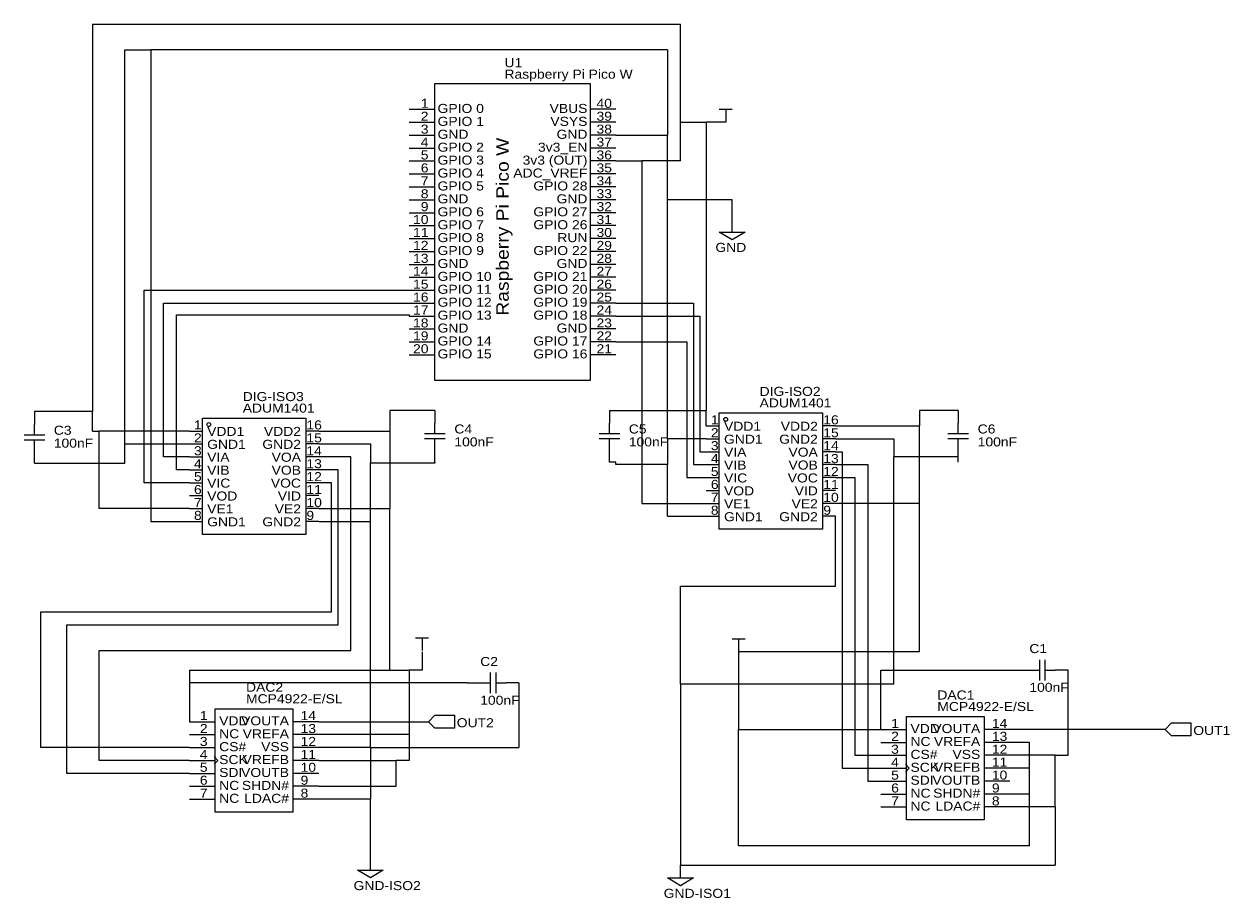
# Model space of a CAD drawing. Header units: millimetres. Extents: x 40 to 277, y -178 to -6.
import ezdxf
from ezdxf.enums import TextEntityAlignment as Align

# ---------------------------------------------------------------- set-up
doc = ezdxf.new("R2010")
doc.units = ezdxf.units.MM
doc.header["$MEASUREMENT"] = 0
doc.styles.get("Standard").update_dxf_attribs({"font": 'arial.ttf'})

msp = doc.modelspace()

# ---------------------------------------------------------------- linework, layer by layer
at = {"color": 1, "true_color": 0x008800}
for points in [[(53.34, -6.35), (168.91, -6.35)], [(53.34, -6.35), (53.34, -82.55)], [(168.91, -25.65), (168.91, -6.35)], [(59.69, -11.43), (64.77, -11.43)], [(59.69, -88.9), (59.69, -11.43)], [(166.37, -11.43), (64.77, -11.43)], [(64.77, -11.43), (64.77, -104.14)], [(166.37, -11.43), (166.37, -28.19)], [(168.91, -25.65), (173.99, -25.65)], [(168.91, -33.27), (168.91, -25.65)], [(177.8, -25.65), (173.99, -25.65)], [(173.99, -25.65), (173.99, -82.3)], [(156.21, -28.19), (166.37, -28.19)], [(166.37, -40.89), (166.37, -28.19)], [(156.21, -33.27), (161.29, -33.27)], [(168.91, -33.27), (161.29, -33.27)], [(161.29, -33.27), (161.29, -100.58)], [(179.07, -40.89), (166.37, -40.89)], [(166.37, -87.88), (166.37, -40.89)], [(179.07, -44.7), (179.07, -40.89)], [(63.5, -58.67), (115.57, -58.67)], [(63.5, -96.52), (63.5, -58.67)], [(67.31, -91.44), (67.31, -61.21)], [(67.31, -61.21), (115.57, -61.21)], [(156.21, -61.21), (171.45, -61.21)], [(171.45, -61.21), (171.45, -92.96)], [(69.85, -63.5), (115.57, -63.5)], [(69.85, -93.98), (69.85, -63.5)], [(115.57, -63.5), (115.57, -63.75)], [(156.21, -63.75), (172.72, -63.75)], [(172.72, -63.75), (172.72, -90.42)], [(156.21, -68.83), (170.18, -68.83)], [(170.18, -68.83), (170.18, -95.5)], [(53.34, -82.55), (41.91, -82.55)], [(53.34, -86.36), (53.34, -82.55)], [(111.76, -82.3), (111.76, -86.36)], [(120.65, -82.3), (111.76, -82.3)], [(154.94, -82.3), (173.99, -82.3)], [(173.99, -85.34), (173.99, -82.3)], [(215.9, -82.3), (215.9, -85.34)], [(223.52, -82.3), (215.9, -82.3)], [(53.34, -86.36), (54.61, -86.36)], [(54.61, -101.6), (54.61, -86.36)], [(72.39, -86.36), (54.61, -86.36)], [(97.79, -86.36), (111.76, -86.36)], [(111.76, -86.36), (111.76, -101.6)], [(199.39, -85.34), (215.9, -85.34)], [(215.9, -100.58), (215.9, -85.34)], [(59.69, -88.9), (72.39, -88.9)], [(59.69, -92.71), (59.69, -88.9)], [(97.79, -88.9), (107.95, -88.9)], [(107.95, -88.9), (107.95, -92.71)], [(173.99, -87.88), (166.37, -87.88)], [(166.37, -87.88), (166.37, -92.96)], [(199.39, -87.88), (210.82, -87.88)], [(210.82, -87.88), (210.82, -91.44)], [(72.39, -91.44), (67.31, -91.44)], [(104.14, -91.44), (97.79, -91.44)], [(104.14, -129.54), (104.14, -91.44)], [(172.72, -90.42), (173.99, -90.42)], [(199.39, -90.42), (200.66, -90.42)], [(200.66, -90.42), (200.66, -152.65)], [(223.52, -91.44), (210.82, -91.44)], [(210.82, -136.14), (210.82, -91.44)], [(223.52, -92.46), (223.52, -91.44)], [(41.91, -92.71), (59.69, -92.71)], [(72.39, -93.98), (69.85, -93.98)], [(101.6, -93.98), (97.79, -93.98)], [(101.6, -124.46), (101.6, -93.98)], [(120.65, -92.71), (107.95, -92.71)], [(107.95, -104.14), (107.95, -92.71)], [(120.65, -92.46), (120.65, -92.71)], [(156.21, -92.46), (154.94, -92.46)], [(156.21, -92.96), (156.21, -92.46)], [(166.37, -92.96), (156.21, -92.96)], [(166.37, -103.12), (166.37, -92.96)], [(171.45, -92.96), (173.99, -92.96)], [(199.39, -92.96), (205.74, -92.96)], [(205.74, -92.96), (205.74, -155.19)], [(72.39, -96.52), (63.5, -96.52)], [(100.33, -96.52), (97.79, -96.52)], [(100.33, -121.92), (100.33, -96.52)], [(170.18, -95.5), (173.99, -95.5)], [(199.39, -95.5), (203.2, -95.5)], [(203.2, -95.5), (203.2, -150.11)], [(72.39, -101.6), (54.61, -101.6)], [(97.79, -101.6), (111.76, -101.6)], [(111.76, -133.35), (111.76, -101.6)], [(161.29, -100.58), (173.99, -100.58)], [(215.9, -100.58), (199.39, -100.58)], [(215.9, -129.79), (215.9, -100.58)], [(166.37, -103.12), (173.99, -103.12)], [(199.39, -116.84), (199.39, -103.12)], [(64.77, -104.14), (72.39, -104.14)], [(97.79, -104.14), (107.95, -104.14)], [(107.95, -148.59), (107.95, -104.14)], [(168.91, -136.14), (168.91, -116.84)], [(168.91, -116.84), (199.39, -116.84)], [(43.18, -121.92), (100.33, -121.92)], [(43.18, -148.59), (43.18, -121.92)], [(48.26, -153.67), (48.26, -124.46)], [(48.26, -124.46), (101.6, -124.46)], [(54.61, -151.13), (54.61, -129.54)], [(54.61, -129.54), (104.14, -129.54)], [(118.11, -129.79), (118.11, -133.35)], [(215.9, -129.79), (180.34, -129.79)], [(180.34, -129.79), (180.34, -145.03)], [(72.39, -133.35), (111.76, -133.35)], [(72.39, -133.35), (72.39, -135.89)], [(111.76, -133.35), (115.57, -133.35)], [(118.11, -133.35), (115.57, -133.35)], [(115.57, -133.35), (115.57, -146.05)], [(208.28, -145.03), (208.28, -133.35)], [(208.28, -133.35), (234.95, -133.35)], [(245.11, -150.11), (245.11, -133.35)], [(127, -135.89), (72.39, -135.89)], [(72.39, -135.89), (72.39, -143.51)], [(137.16, -135.89), (137.16, -148.59)], [(210.82, -136.14), (168.91, -136.14)], [(168.91, -136.14), (168.91, -171.7)], [(97.79, -143.51), (119.38, -143.51)], [(115.57, -146.05), (97.79, -146.05)], [(115.57, -146.05), (115.57, -151.13)], [(180.34, -145.03), (208.28, -145.03)], [(180.34, -167.89), (180.34, -145.03)], [(264.16, -145.03), (233.68, -145.03)], [(72.39, -148.59), (43.18, -148.59)], [(107.95, -148.59), (97.79, -148.59)], [(107.95, -148.59), (137.16, -148.59)], [(107.95, -148.59), (107.95, -158.75)], [(237.49, -147.57), (233.68, -147.57)], [(237.49, -152.65), (237.49, -147.57)], [(72.39, -151.13), (54.61, -151.13)], [(97.79, -151.13), (113.03, -151.13)], [(115.57, -151.13), (113.03, -151.13)], [(113.03, -156.21), (113.03, -151.13)], [(203.2, -150.11), (208.28, -150.11)], [(242.57, -150.11), (233.68, -150.11)], [(242.57, -150.11), (245.11, -150.11)], [(242.57, -160.27), (242.57, -150.11)], [(72.39, -153.67), (48.26, -153.67)], [(200.66, -152.65), (208.28, -152.65)], [(237.49, -152.65), (233.68, -152.65)], [(237.49, -157.73), (237.49, -152.65)], [(205.74, -155.19), (208.28, -155.19)], [(97.79, -156.21), (113.03, -156.21)], [(237.49, -157.73), (233.68, -157.73)], [(237.49, -167.89), (237.49, -157.73)], [(107.95, -158.75), (97.79, -158.75)], [(107.95, -170.18), (107.95, -158.75)], [(242.57, -160.27), (233.68, -160.27)], [(242.57, -160.27), (242.57, -171.7)], [(237.49, -167.89), (180.34, -167.89)], [(168.91, -171.7), (242.57, -171.7)]]:
    msp.add_lwpolyline(points, dxfattribs=at)
at = {"color": 1, "true_color": 0xa00000}
for points in [[(120.65, -18.03), (151.13, -18.03), (151.13, -76.45), (120.65, -76.45)], [(179.07, -47.24), (181.61, -47.24), (179.07, -48.77), (176.53, -47.24)], [(176.53, -82.8), (196.85, -82.8), (196.85, -105.66), (176.53, -105.66)], [(74.93, -83.82), (95.25, -83.82), (95.25, -106.68), (74.93, -106.68)], [(77.47, -140.97), (92.71, -140.97), (92.71, -161.29), (77.47, -161.29)], [(119.38, -143.51), (120.65, -142.24), (124.46, -142.24), (124.46, -144.78), (120.65, -144.78)], [(213.36, -142.49), (228.6, -142.49), (228.6, -162.81), (213.36, -162.81)], [(264.16, -145.03), (265.43, -143.76), (269.24, -143.76), (269.24, -146.3), (265.43, -146.3)], [(107.95, -172.72), (110.49, -172.72), (107.95, -174.24), (105.41, -172.72)], [(168.91, -174.24), (171.45, -174.24), (168.91, -175.77), (166.37, -174.24)]]:
    msp.add_lwpolyline(points, close=True, dxfattribs=at)
at = {"color": 1, "true_color": 0x880000}
for points in [[(115.57, -23.11), (120.65, -23.11)], [(156.21, -23.11), (151.13, -23.11)], [(115.57, -25.65), (120.65, -25.65)], [(156.21, -25.65), (151.13, -25.65)], [(115.57, -28.19), (120.65, -28.19)], [(156.21, -28.19), (151.13, -28.19)], [(115.57, -30.73), (120.65, -30.73)], [(156.21, -30.73), (151.13, -30.73)], [(115.57, -33.27), (120.65, -33.27)], [(156.21, -33.27), (151.13, -33.27)], [(115.57, -35.81), (120.65, -35.81)], [(156.21, -35.81), (151.13, -35.81)], [(115.57, -38.35), (120.65, -38.35)], [(156.21, -38.35), (151.13, -38.35)], [(115.57, -40.89), (120.65, -40.89)], [(156.21, -40.89), (151.13, -40.89)], [(115.57, -43.43), (120.65, -43.43)], [(156.21, -43.43), (151.13, -43.43)], [(115.57, -45.97), (120.65, -45.97)], [(156.21, -45.97), (151.13, -45.97)], [(115.57, -48.51), (120.65, -48.51)], [(156.21, -48.51), (151.13, -48.51)], [(115.57, -51.05), (120.65, -51.05)], [(156.21, -51.05), (151.13, -51.05)], [(115.57, -53.59), (120.65, -53.59)], [(156.21, -53.59), (151.13, -53.59)], [(115.57, -56.13), (120.65, -56.13)], [(156.21, -56.13), (151.13, -56.13)], [(115.57, -58.67), (120.65, -58.67)], [(156.21, -58.67), (151.13, -58.67)], [(115.57, -61.21), (120.65, -61.21)], [(156.21, -61.21), (151.13, -61.21)], [(115.57, -63.75), (120.65, -63.75)], [(156.21, -63.75), (151.13, -63.75)], [(115.57, -66.29), (120.65, -66.29)], [(156.21, -66.29), (151.13, -66.29)], [(115.57, -68.83), (120.65, -68.83)], [(156.21, -68.83), (151.13, -68.83)], [(115.57, -71.37), (120.65, -71.37)], [(156.21, -71.37), (151.13, -71.37)], [(41.91, -82.55), (41.91, -85.09)], [(120.65, -82.3), (120.65, -84.84)], [(154.94, -82.3), (154.94, -84.84)], [(223.52, -82.3), (223.52, -84.84)], [(72.39, -86.36), (74.93, -86.36)], [(97.79, -86.36), (95.25, -86.36)], [(173.99, -85.34), (176.53, -85.34)], [(199.39, -85.34), (196.85, -85.34)], [(72.39, -88.9), (74.93, -88.9)], [(97.79, -88.9), (95.25, -88.9)], [(120.65, -92.46), (120.65, -89.92)], [(154.94, -92.46), (154.94, -89.92)], [(173.99, -87.88), (176.53, -87.88)], [(199.39, -87.88), (196.85, -87.88)], [(223.52, -92.46), (223.52, -89.92)], [(41.91, -92.71), (41.91, -90.17)], [(72.39, -91.44), (74.93, -91.44)], [(97.79, -91.44), (95.25, -91.44)], [(173.99, -90.42), (176.53, -90.42)], [(199.39, -90.42), (196.85, -90.42)], [(72.39, -93.98), (74.93, -93.98)], [(97.79, -93.98), (95.25, -93.98)], [(173.99, -92.96), (176.53, -92.96)], [(199.39, -92.96), (196.85, -92.96)], [(72.39, -96.52), (74.93, -96.52)], [(97.79, -96.52), (95.25, -96.52)], [(173.99, -95.5), (176.53, -95.5)], [(199.39, -95.5), (196.85, -95.5)], [(72.39, -99.06), (74.93, -99.06)], [(97.79, -99.06), (95.25, -99.06)], [(173.99, -98.04), (176.53, -98.04)], [(199.39, -98.04), (196.85, -98.04)], [(72.39, -101.6), (74.93, -101.6)], [(97.79, -101.6), (95.25, -101.6)], [(173.99, -100.58), (176.53, -100.58)], [(199.39, -100.58), (196.85, -100.58)], [(173.99, -103.12), (176.53, -103.12)], [(199.39, -103.12), (196.85, -103.12)], [(72.39, -104.14), (74.93, -104.14)], [(97.79, -104.14), (95.25, -104.14)], [(234.95, -133.35), (237.49, -133.35)], [(245.11, -133.35), (242.57, -133.35)], [(127, -135.89), (129.54, -135.89)], [(137.16, -135.89), (134.62, -135.89)], [(72.39, -143.51), (77.47, -143.51)], [(97.79, -143.51), (92.71, -143.51)], [(72.39, -146.05), (77.47, -146.05)], [(97.79, -146.05), (92.71, -146.05)], [(208.28, -145.03), (213.36, -145.03)], [(233.68, -145.03), (228.6, -145.03)], [(72.39, -148.59), (77.47, -148.59)], [(97.79, -148.59), (92.71, -148.59)], [(208.28, -147.57), (213.36, -147.57)], [(233.68, -147.57), (228.6, -147.57)], [(72.39, -151.13), (77.47, -151.13)], [(77.98, -151.13), (77.22, -150.37)], [(77.98, -151.13), (77.22, -151.89)], [(97.79, -151.13), (92.71, -151.13)], [(208.28, -150.11), (213.36, -150.11)], [(233.68, -150.11), (228.6, -150.11)], [(72.39, -153.67), (77.47, -153.67)], [(97.79, -153.67), (92.71, -153.67)], [(208.28, -152.65), (213.36, -152.65)], [(213.87, -152.65), (213.11, -151.89)], [(213.87, -152.65), (213.11, -153.42)], [(233.68, -152.65), (228.6, -152.65)], [(208.28, -155.19), (213.36, -155.19)], [(233.68, -155.19), (228.6, -155.19)], [(72.39, -156.21), (77.47, -156.21)], [(97.79, -156.21), (92.71, -156.21)], [(208.28, -157.73), (213.36, -157.73)], [(233.68, -157.73), (228.6, -157.73)], [(72.39, -158.75), (77.47, -158.75)], [(97.79, -158.75), (92.71, -158.75)], [(208.28, -160.27), (213.36, -160.27)], [(233.68, -160.27), (228.6, -160.27)]]:
    msp.add_lwpolyline(points, dxfattribs=at)
at = {"color": 1, "true_color": 0xa00000}
for points in [[(176.53, -23.11), (179.07, -23.11)], [(177.8, -23.11), (177.8, -25.65)], [(179.07, -47.24), (179.07, -44.7)], [(41.91, -87.12), (41.91, -85.09)], [(120.65, -86.87), (120.65, -84.84)], [(154.94, -86.87), (154.94, -84.84)], [(223.52, -86.87), (223.52, -84.84)], [(39.88, -87.12), (43.94, -87.12)], [(118.62, -86.87), (122.68, -86.87)], [(152.91, -86.87), (156.97, -86.87)], [(221.49, -86.87), (225.55, -86.87)], [(43.94, -88.14), (39.88, -88.14)], [(41.91, -90.17), (41.91, -88.14)], [(122.68, -87.88), (118.62, -87.88)], [(120.65, -89.92), (120.65, -87.88)], [(156.97, -87.88), (152.91, -87.88)], [(154.94, -89.92), (154.94, -87.88)], [(225.55, -87.88), (221.49, -87.88)], [(223.52, -89.92), (223.52, -87.88)], [(116.84, -127), (119.38, -127)], [(118.11, -127), (118.11, -129.54)], [(179.07, -127.25), (181.61, -127.25)], [(180.34, -127.25), (180.34, -129.79)], [(239.52, -135.38), (239.52, -131.32)], [(240.54, -131.32), (240.54, -135.38)], [(131.57, -137.92), (131.57, -133.86)], [(132.59, -133.86), (132.59, -137.92)], [(237.49, -133.35), (239.52, -133.35)], [(240.54, -133.35), (242.57, -133.35)], [(129.54, -135.89), (131.57, -135.89)], [(132.59, -135.89), (134.62, -135.89)], [(107.95, -172.72), (107.95, -170.18)], [(168.91, -174.24), (168.91, -171.7)]]:
    msp.add_lwpolyline(points, dxfattribs=at)
at = {"true_color": 0x000000}
for centre in [(76.2, -85.09), (177.8, -84.07)]:
    msp.add_ellipse(centre, major_axis=(0, 0.381), ratio=1, dxfattribs=at)

# ---------------------------------------------------------------- texts
at = {"color": 1, "true_color": 0x000080, "width": 1.1}
for s, p in [('U1', (134.31, -15.36)), ('Raspberry Pi Pico W', (134.31, -17.62)), ('GND', (175.77, -51.68)), ('DIG-ISO2', (184.46, -79.99)), ('DIG-ISO3', (82.86, -81.01)), ('ADUM1401', (184.46, -82.26)), ('ADUM1401', (82.86, -83.27)), ('DAC2', (83.51, -138.16)), ('MCP4922-E/SL', (83.51, -140.42)), ('DAC1', (219.4, -139.68)), ('MCP4922-E/SL', (219.4, -141.95)), ('OUT2', (124.93, -145.13)), ('OUT1', (269.71, -146.66)), ('GND-ISO2', (104.65, -177.16)), ('GND-ISO1', (165.61, -178.68))]:
    msp.add_text(s, height=1.778, dxfattribs=at).set_placement(p, align=Align.BOTTOM_LEFT)
at = {"color": 1, "true_color": 0x000000, "width": 1.1}
for s, height, p in [('1', 1.78, (119.38, -23.35)), ('2', 1.78, (119.38, -25.89)), ('VBUS', 1.778, (150.62, -24.36)), ('VSYS', 1.778, (150.62, -26.9)), ('3', 1.78, (119.38, -28.43)), ('GND', 1.778, (150.62, -29.44)), ('4', 1.78, (119.38, -30.97)), ('3v3_EN', 1.778, (150.62, -31.98)), ('5', 1.78, (119.38, -33.51)), ('3v3 (OUT)', 1.778, (150.62, -34.52)), ('6', 1.78, (119.38, -36.05)), ('ADC_VREF', 1.778, (150.62, -37.06)), ('7', 1.78, (119.38, -38.59)), ('GPIO 28', 1.778, (150.62, -39.6)), ('8', 1.78, (119.38, -41.13)), ('GND', 1.778, (150.62, -42.14)), ('9', 1.78, (119.38, -43.67)), ('GPIO 27', 1.778, (150.62, -44.68)), ('10', 1.778, (119.38, -46.21)), ('GPIO 26', 1.778, (150.62, -47.22)), ('11', 1.778, (119.38, -48.75)), ('12', 1.778, (119.38, -51.29)), ('RUN', 1.778, (150.62, -49.76)), ('13', 1.778, (119.38, -53.83)), ('GPIO 22', 1.778, (150.62, -52.3)), ('14', 1.778, (119.38, -56.37)), ('GND', 1.778, (150.62, -54.84)), ('15', 1.778, (119.38, -58.91)), ('GPIO 21', 1.778, (150.62, -57.38)), ('16', 1.778, (119.38, -61.45)), ('GPIO 20', 1.778, (150.62, -59.92)), ('GPIO 19', 1.778, (150.62, -62.46)), ('17', 1.778, (119.38, -63.99)), ('GPIO 18', 1.778, (150.62, -65)), ('18', 1.778, (119.38, -66.53)), ('GND', 1.778, (150.62, -67.54)), ('19', 1.778, (119.38, -69.07)), ('GPIO 17', 1.778, (150.62, -70.08)), ('20', 1.778, (119.38, -71.61)), ('GPIO 16', 1.778, (150.62, -72.62)), ('1', 1.78, (74.8, -86.59)), ('1', 1.78, (176.4, -85.58)), ('VDD2', 1.778, (195.91, -86.85)), ('2', 1.78, (74.8, -89.13)), ('VDD2', 1.778, (94.31, -87.86)), ('2', 1.78, (176.4, -88.12)), ('GND2', 1.778, (195.91, -89.39)), ('3', 1.78, (74.8, -91.67)), ('GND2', 1.778, (94.31, -90.4)), ('3', 1.78, (176.4, -90.66)), ('VOA', 1.778, (195.91, -91.93)), ('4', 1.78, (74.8, -94.21)), ('VOA', 1.778, (94.31, -92.94)), ('4', 1.78, (176.4, -93.2)), ('VOB', 1.778, (195.91, -94.47)), ('5', 1.78, (74.8, -96.75)), ('VOB', 1.778, (94.31, -95.48)), ('5', 1.78, (176.4, -95.74)), ('VOC', 1.778, (195.91, -97.01)), ('6', 1.78, (74.8, -99.29)), ('VOC', 1.778, (94.31, -98.02)), ('6', 1.78, (176.4, -98.28)), ('VID', 1.778, (94.31, -100.56)), ('7', 1.78, (176.4, -100.82)), ('VID', 1.778, (195.91, -99.55)), ('7', 1.78, (74.8, -101.83)), ('VE2', 1.778, (94.31, -103.1)), ('8', 1.78, (176.4, -103.36)), ('VE2', 1.778, (195.91, -102.09)), ('8', 1.78, (74.8, -104.37)), ('GND2', 1.778, (94.31, -105.64)), ('GND2', 1.778, (195.91, -104.63)), ('1', 1.78, (75.95, -143.74)), ('2', 1.78, (75.95, -146.28)), ('VOUTA', 1.778, (91.95, -144.76)), ('1', 1.78, (211.84, -145.27)), ('VOUTA', 1.778, (227.84, -146.28)), ('3', 1.78, (75.95, -148.82)), ('VREFA', 1.778, (91.95, -147.3)), ('2', 1.78, (211.84, -147.81)), ('VREFA', 1.778, (227.84, -148.82)), ('4', 1.78, (75.95, -151.36)), ('VSS', 1.778, (91.95, -149.84)), ('3', 1.78, (211.84, -150.35)), ('VSS', 1.778, (227.84, -151.36)), ('VREFB', 1.778, (91.95, -152.38)), ('4', 1.78, (211.84, -152.89)), ('5', 1.78, (75.95, -153.9)), ('VOUTB', 1.778, (91.95, -154.92)), ('5', 1.78, (211.84, -155.43)), ('VREFB', 1.778, (227.84, -153.9)), ('6', 1.78, (75.95, -156.44)), ('SHDN#', 1.778, (91.95, -157.46)), ('6', 1.78, (211.84, -157.97)), ('VOUTB', 1.778, (227.84, -156.44)), ('7', 1.78, (75.95, -158.98)), ('LDAC#', 1.778, (91.95, -160)), ('7', 1.78, (211.84, -160.51)), ('SHDN#', 1.778, (227.84, -158.98)), ('LDAC#', 1.778, (227.84, -161.52))]:
    msp.add_text(s, height=height, dxfattribs=at).set_placement(p, align=Align.BOTTOM_RIGHT)
for s, height, p in [('40', 1.778, (152.4, -23.35)), ('GPIO 0', 1.778, (121.16, -24.36)), ('39', 1.778, (152.4, -25.89)), ('GPIO 1', 1.778, (121.16, -26.9)), ('GND', 1.778, (121.16, -29.44)), ('38', 1.778, (152.4, -28.43)), ('GPIO 2', 1.778, (121.16, -31.98)), ('37', 1.778, (152.4, -30.97)), ('GPIO 3', 1.778, (121.16, -34.52)), ('36', 1.778, (152.4, -33.51)), ('GPIO 4', 1.778, (121.16, -37.06)), ('35', 1.778, (152.4, -36.05)), ('GPIO 5', 1.778, (121.16, -39.6)), ('34', 1.778, (152.4, -38.59)), ('GND', 1.778, (121.16, -42.14)), ('33', 1.778, (152.4, -41.13)), ('GPIO 6', 1.778, (121.16, -44.68)), ('32', 1.778, (152.4, -43.67)), ('GPIO 7', 1.778, (121.16, -47.22)), ('31', 1.778, (152.4, -46.21)), ('30', 1.778, (152.4, -48.75)), ('GPIO 8', 1.778, (121.16, -49.76)), ('29', 1.778, (152.4, -51.29)), ('GPIO 9', 1.778, (121.16, -52.3)), ('28', 1.778, (152.4, -53.83)), ('GND', 1.778, (121.16, -54.84)), ('27', 1.778, (152.4, -56.37)), ('GPIO 10', 1.778, (121.16, -57.38)), ('26', 1.778, (152.4, -58.91)), ('GPIO 11', 1.778, (121.16, -59.92)), ('25', 1.778, (152.4, -61.45)), ('GPIO 12', 1.778, (121.16, -62.46)), ('GPIO 13', 1.778, (121.16, -65)), ('24', 1.778, (152.4, -63.99)), ('GND', 1.778, (121.16, -67.54)), ('23', 1.778, (152.4, -66.53)), ('GPIO 14', 1.778, (121.16, -70.08)), ('22', 1.778, (152.4, -69.07)), ('GPIO 15', 1.778, (121.16, -72.62)), ('21', 1.778, (152.4, -71.61)), ('16', 1.778, (95.38, -86.59)), ('VDD1', 1.778, (177.47, -86.85)), ('16', 1.778, (196.98, -85.58)), ('VDD1', 1.778, (75.87, -87.86)), ('15', 1.778, (95.38, -89.13)), ('GND1', 1.778, (177.47, -89.39)), ('15', 1.778, (196.98, -88.12)), ('GND1', 1.778, (75.87, -90.4)), ('14', 1.778, (95.38, -91.67)), ('VIA', 1.778, (177.47, -91.93)), ('14', 1.778, (196.98, -90.66)), ('VIA', 1.778, (75.87, -92.94)), ('13', 1.778, (95.38, -94.21)), ('VIB', 1.778, (177.47, -94.47)), ('13', 1.778, (196.98, -93.2)), ('VIB', 1.778, (75.87, -95.48)), ('12', 1.778, (95.38, -96.75)), ('VIC', 1.778, (177.47, -97.01)), ('12', 1.778, (196.98, -95.74)), ('VIC', 1.778, (75.87, -98.02)), ('11', 1.778, (95.38, -99.29)), ('11', 1.778, (196.98, -98.28)), ('VOD', 1.778, (75.87, -100.56)), ('VOD', 1.778, (177.47, -99.55)), ('10', 1.778, (196.98, -100.82)), ('VE1', 1.778, (75.87, -103.1)), ('10', 1.778, (95.38, -101.83)), ('VE1', 1.778, (177.47, -102.09)), ('9', 1.78, (196.98, -103.36)), ('GND1', 1.778, (75.87, -105.64)), ('9', 1.78, (95.38, -104.37)), ('GND1', 1.778, (177.47, -104.63)), ('14', 1.778, (94.23, -143.74)), ('VDD', 1.778, (78.23, -144.76)), ('13', 1.778, (94.23, -146.28)), ('VDD', 1.778, (214.12, -146.28)), ('14', 1.778, (230.12, -145.27)), ('NC', 1.778, (78.23, -147.3)), ('12', 1.778, (94.23, -148.82)), ('NC', 1.778, (214.12, -148.82)), ('13', 1.778, (230.12, -147.81)), ('CS#', 1.778, (78.23, -149.84)), ('11', 1.778, (94.23, -151.36)), ('CS#', 1.778, (214.12, -151.36)), ('12', 1.778, (230.12, -150.35)), ('SCK', 1.778, (78.23, -152.38)), ('11', 1.778, (230.12, -152.89)), ('SDI', 1.778, (78.23, -154.92)), ('10', 1.778, (94.23, -153.9)), ('SCK', 1.778, (214.12, -153.9)), ('10', 1.778, (230.12, -155.43)), ('NC', 1.778, (78.23, -157.46)), ('9', 1.78, (94.23, -156.44)), ('SDI', 1.778, (214.12, -156.44)), ('9', 1.78, (230.12, -157.97)), ('NC', 1.778, (78.23, -160)), ('8', 1.78, (94.23, -158.98)), ('NC', 1.778, (214.12, -158.98)), ('8', 1.78, (230.12, -160.51)), ('NC', 1.778, (214.12, -161.52))]:
    msp.add_text(s, height=height, dxfattribs=at).set_placement(p, align=Align.BOTTOM_LEFT)
msp.add_text('Raspberry Pi Pico W', height=2.4694, rotation=90, dxfattribs=at).set_placement((135.89, -28.69), align=Align.BOTTOM_RIGHT)
at = {"color": 1, "true_color": 0x0000ff, "width": 1.1}
for s, p in [('C4', (124.46, -87.38)), ('C5', (158.75, -87.38)), ('C6', (227.33, -87.38)), ('C3', (45.72, -87.63)), ('100nF', (124.46, -89.92)), ('100nF', (158.75, -89.92)), ('100nF', (227.33, -89.92)), ('100nF', (45.72, -90.17)), ('C1', (237.49, -130.56)), ('C2', (129.54, -133.1)), ('100nF', (237.49, -138.18)), ('100nF', (129.54, -140.72))]:
    msp.add_text(s, height=1.778, dxfattribs=at).set_placement(p, align=Align.BOTTOM_LEFT)

doc.saveas('drawing.dxf')
